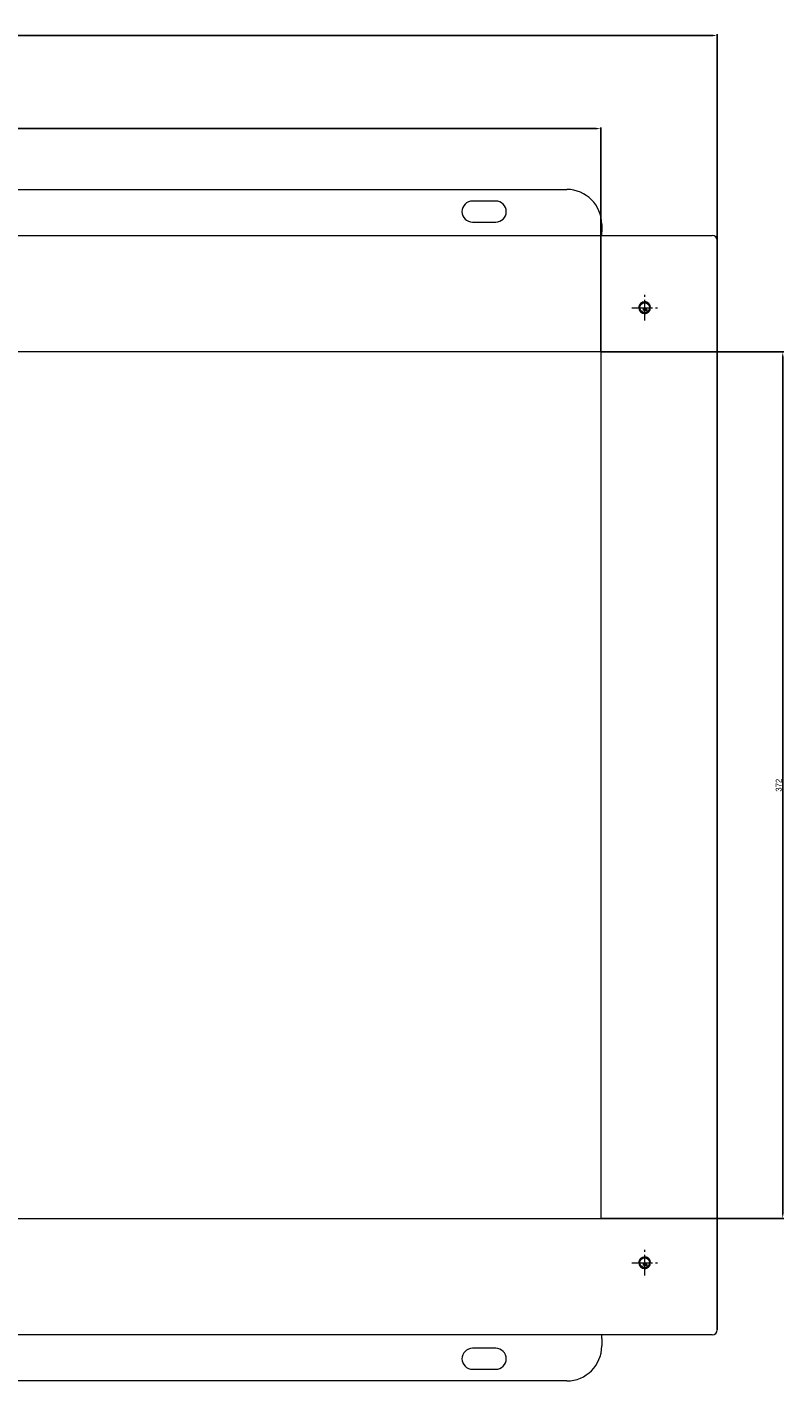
# Model space of a CAD drawing. Header units: millimetres. Extents: x 7284 to 21933, y -3393 to -31.
# Tile 10 of 60: x 9110 to 9435, y -995 to -413. Entities that reach past the tile are written whole.
import ezdxf

# ---------------------------------------------------------------- set-up
doc = ezdxf.new("R2010")
doc.units = ezdxf.units.MM
doc.header["$PDSIZE"] = -1
doc.linetypes.add('CENTER', pattern=[10.16, 6.35, -1.27, 1.27, -1.27])
doc.linetypes.add('HIDDEN', pattern=[1.905, 1.27, -0.635])
doc.layers.add('1', color=7, linetype='Continuous', true_color=0xffffff)
doc.layers.add('60', color=7, linetype='Continuous', true_color=0xffffff)
doc.layers.add('dim', color=84, linetype='Continuous', lineweight=9)
doc.layers.add('screw', color=33, linetype='Continuous', lineweight=13)
doc.styles.add('TXT', font='txt.shx', dxfattribs={"bigfont": 'gbcbig.shx'})
doc.dimstyles.new('ISO-25', dxfattribs={"dimtxt": 2.5, "dimasz": 2.5, "dimexe": 1.25, "dimexo": 0.625, "dimtad": 1, "dimtxsty": 'Standard', "dimcen": 2.5, "dimadec": 0, "dimazin": 0, "dimtfac": 1, "dimtmove": 0, "dimatfit": 3, "dimfxl": 1, "dimarcsym": 0})

# ---------------------------------------------------------------- blocks, each defined once
blk = doc.blocks.new('*D45')
at = {"layer": 'Defpoints', "color": 0, "transparency": 16777216}
for p in [(9405.94, -417.04), (8117.64, -505.11), (9405.94, -505.11)]:
    blk.add_point(p, dxfattribs=at)
at = {"layer": 'dim', "color": 0, "linetype": 'Continuous', "lineweight": -2, "transparency": 16777216}
for p, q in [((8117.64, -505.11), (8117.64, -416.54)), ((8119.64, -417.04), (9403.94, -417.04)), ((9405.94, -505.11), (9405.94, -416.54))]:
    blk.add_line(p, q, dxfattribs=at)
at = {"layer": 'dim', "color": 0, "transparency": 16777216}
for points in [[(8119.64, -416.71), (8119.64, -417.38), (8117.64, -417.04)], [(9403.94, -416.71), (9403.94, -417.38), (9405.94, -417.04)]]:
    blk.add_solid(points, dxfattribs=at)
at = {"layer": 'dim', "color": 0, "transparency": 16777216, "insert": (8761.79, -415.08), "char_height": 2.5, "attachment_point": 5}
blk.add_mtext('1288,3', dxfattribs=at)
blk = doc.blocks.new('*D46')
at = {"layer": 'Defpoints', "color": 0, "transparency": 16777216}
for p in [(9355.94, -457.03), (8823.66, -552.91), (9355.94, -552.91)]:
    blk.add_point(p, dxfattribs=at)
at = {"layer": 'dim', "color": 0, "linetype": 'Continuous', "lineweight": -2, "transparency": 16777216}
for p, q in [((8823.66, -552.91), (8823.66, -456.53)), ((8825.66, -457.03), (9353.94, -457.03)), ((9355.94, -552.91), (9355.94, -456.53))]:
    blk.add_line(p, q, dxfattribs=at)
at = {"layer": 'dim', "color": 0, "transparency": 16777216}
for points in [[(8825.66, -456.7), (8825.66, -457.36), (8823.66, -457.03)], [(9353.94, -456.7), (9353.94, -457.36), (9355.94, -457.03)]]:
    blk.add_solid(points, dxfattribs=at)
at = {"layer": 'dim', "color": 0, "transparency": 16777216, "insert": (9089.8, -455.07), "char_height": 2.5, "attachment_point": 5}
blk.add_mtext('532,28', dxfattribs=at)
blk = doc.blocks.new('*D47')
at = {"layer": 'Defpoints', "color": 0, "transparency": 16777216}
for p in [(9355.94, -552.91), (9355.94, -924.91), (9434.08, -924.91)]:
    blk.add_point(p, dxfattribs=at)
at = {"layer": 'dim', "color": 0, "linetype": 'Continuous', "lineweight": -2, "transparency": 16777216}
for p, q in [((9355.94, -552.91), (9434.58, -552.91)), ((9434.08, -554.91), (9434.08, -922.91)), ((9355.94, -924.91), (9434.58, -924.91))]:
    blk.add_line(p, q, dxfattribs=at)
at = {"layer": 'dim', "color": 0, "transparency": 16777216}
for points in [[(9433.75, -554.91), (9434.41, -554.91), (9434.08, -552.91)], [(9433.75, -922.91), (9434.41, -922.91), (9434.08, -924.91)]]:
    blk.add_solid(points, dxfattribs=at)
at = {"layer": 'dim', "color": 0, "transparency": 16777216, "insert": (9432.33, -738.91), "char_height": 2.5, "attachment_point": 5, "rotation": 90}
blk.add_mtext('372', dxfattribs=at)
blk = doc.blocks.new('screw_m5_g')
at = {"layer": 'screw', "color": 1, "linetype": 'CENTER', "ltscale": 0.1}
for p, q in [((-2.75, 0), (2.75, 0)), ((0, -2.75), (0, 2.75))]:
    blk.add_line(p, q, dxfattribs=at)
at = {"layer": 'screw', "color": 33, "linetype": 'HIDDEN', "ltscale": 2.54}
blk.add_circle((0, 0), 2.1, dxfattribs=at)
at = {"layer": 'screw', "color": 92, "linetype": 'HIDDEN', "ltscale": 2.54}
blk.add_arc((0, 0), 2.5, 270, 180, dxfattribs=at)
at = {"layer": 'screw', "color": 6, "style": 'TXT'}
blk.add_text('M5', height=1, dxfattribs=at).set_placement((-0.85, -1.25))

msp = doc.modelspace()

# ---------------------------------------------------------------- linework, layer by layer
at = {"layer": '1', "color": 1, "linetype": 'CENTER', "lineweight": 13}
for p, q in [((9374.789, -539.409), (9374.789, -528.409)), ((9369.289, -533.909), (9380.289, -533.909)), ((9374.789, -949.409), (9374.789, -938.409)), ((9369.289, -943.909), (9380.289, -943.909))]:
    msp.add_line(p, q, dxfattribs=at)
at = {"layer": '60', "color": 7, "linetype": 'Continuous', "lineweight": 18}
for p, q in [((8816.339, -483.159), (9341.339, -483.159)), ((9310.839, -488.159), (9300.839, -488.159)), ((9300.839, -497.159), (9310.839, -497.159)), ((9356.339, -498.159), (9356.339, -501.409)), ((8801.839, -502.909), (9403.739, -502.909)), ((9356.339, -502.909), (9356.339, -501.409)), ((9405.939, -505.109), (9405.939, -972.709)), ((9377.139, -533.909), (9377.289, -533.909)), ((9374.789, -536.409), (9374.789, -536.259)), ((9355.939, -552.909), (8823.664, -552.909)), ((9355.939, -552.909), (9355.939, -924.909)), ((8823.664, -924.909), (9355.939, -924.909)), ((9374.789, -946.409), (9374.789, -946.259)), ((9377.139, -943.909), (9377.289, -943.909)), ((9403.739, -974.909), (8801.839, -974.909)), ((9356.339, -976.409), (9356.339, -974.909)), ((9356.339, -976.409), (9356.339, -979.659)), ((9310.839, -980.659), (9300.839, -980.659)), ((9300.839, -989.659), (9310.839, -989.659)), ((9341.339, -994.659), (8816.339, -994.659))]:
    msp.add_line(p, q, dxfattribs=at)
at = {"layer": '60', "color": 7, "linetype": 'Continuous', "lineweight": 13}
for p, q in [((8801.839, -502.909), (9403.739, -502.909)), ((9405.939, -972.709), (9405.939, -505.109)), ((9403.739, -974.909), (8801.839, -974.909))]:
    msp.add_line(p, q, dxfattribs=at)
at = {"layer": '60', "color": 7, "linetype": 'Continuous', "lineweight": 18}
for centre in [(9374.789, -533.909), (9374.789, -943.909)]:
    msp.add_circle(centre, 2.1, dxfattribs=at)
for centre, radius, start, end in [((9300.839, -492.659), 4.5, 90, 270), ((9310.839, -492.659), 4.5, 270, 90), ((9341.339, -498.159), 15, 0, 90), ((9403.739, -505.109), 2.2, 0, 90), ((9374.789, -533.909), 2.5, 0, 270), ((9374.789, -533.909), 2.35, 0, 270), ((9374.789, -943.909), 2.5, 0, 270), ((9374.789, -943.909), 2.35, 0, 270), ((9403.739, -972.709), 2.2, 270, 0), ((9300.839, -985.159), 4.5, 90, 270), ((9310.839, -985.159), 4.5, 270, 90), ((9341.339, -979.659), 15, 270, 0)]:
    msp.add_arc(centre, radius, start, end, dxfattribs=at)

# ---------------------------------------------------------------- block references
at = {"layer": 'screw'}
for p in [(9374.789, -533.909), (9374.789, -943.909)]:
    msp.add_blockref('screw_m5_g', p, dxfattribs=at)

# ---------------------------------------------------------------- dimensions: what is measured, and where the dimension line sits
at = {"layer": 'dim'}
for base, p1, p2, picture, middle in [((9405.939, -417.043), (8117.639, -505.109), (9405.939, -505.109), '*D45', (8761.789, -415.084)), ((9355.9386, -457.0305), (8823.6635, -552.9092), (9355.9386, -552.9092), '*D46', (9089.8011, -455.0712))]:
    dim = msp.add_linear_dim(base=base, p1=p1, p2=p2, dimstyle='ISO-25', override={"dimasz": 2, "dimexe": 0.49975, "dimexo": 0, "dimgap": 0.49975, "dimadec": 2, "dimazin": 2, "dimtzin": 0, "dimarcsym": 1}, dxfattribs=at)
    dim.commit()
    dim.dimension.update_dxf_attribs({"geometry": picture, "text_midpoint": middle})
dim = msp.add_linear_dim(base=(9434.081, -924.909), p1=(9355.939, -552.909), p2=(9355.939, -924.909), angle=90, dimstyle='ISO-25', override={"dimasz": 2, "dimexe": 0.49975, "dimexo": 0, "dimgap": 0.49975, "dimadec": 2, "dimazin": 2, "dimtzin": 0, "dimarcsym": 1}, dxfattribs=at)
dim.commit()
dim.dimension.update_dxf_attribs({"geometry": '*D47', "text_midpoint": (9432.331, -738.909)})

doc.saveas('drawing.dxf')
